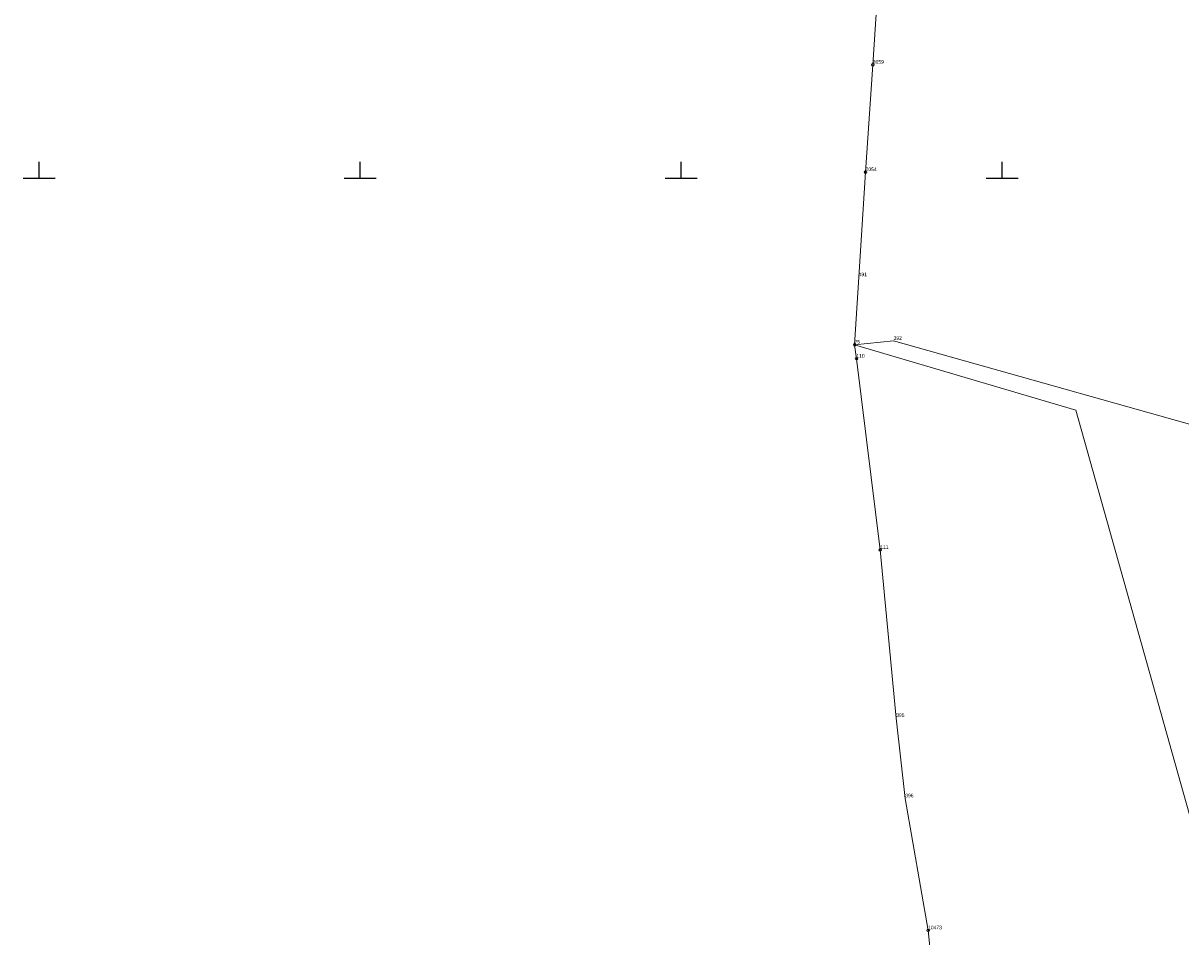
# Model space of a CAD drawing. Header units: metres. Extents: x 5548743 to 5556416, y 5707500 to 5714000.
# Tile 98 of 244: x 5552395 to 5552756, y 5710763 to 5711048. Entities that reach past the tile are written whole.
import ezdxf
from ezdxf.enums import TextEntityAlignment as Align

# ---------------------------------------------------------------- set-up
doc = ezdxf.new("R2010")
doc.units = ezdxf.units.M
doc.linetypes.add('219-1000', pattern=[0])
doc.layers.get('0').update_dxf_attribs({"color": 2, "lineweight": 5})
doc.styles.get("Standard").update_dxf_attribs({"font": 'Working1250', "width": 0.75})

# ---------------------------------------------------------------- blocks, each defined once
blk = doc.blocks.new('203')
at = {"linetype": 'Continuous', "lineweight": 0}
h = blk.add_hatch(color=0, dxfattribs=at)
edge = h.paths.add_edge_path()
edge.add_arc((0, 0), 0.09, 0, 360)
blk = doc.blocks.new('202')
at = {"color": 0, "linetype": 'Continuous', "lineweight": 0}
blk.add_circle((0, 0), 0.4, dxfattribs=at)
blk = doc.blocks.new('RAMKA1000K')
at = {"color": 0}
for p, q in [((400, 0), (400, 5)), ((500, 0), (500, 5)), ((600, 0), (600, 5)), ((700, 0), (700, 5)), ((395, 0), (405, 0)), ((495, 0), (505, 0)), ((595, 0), (605, 0)), ((695, 0), (705, 0))]:
    blk.add_line(p, q, dxfattribs=at)

msp = doc.modelspace()

# ---------------------------------------------------------------- linework, layer by layer
at = {"layer": '218-kontur użytku gruntowego', "color": 3, "linetype": 'CONTINUOUS', "lineweight": 18, "flags": 128}
for points in [[(5552661.9, 5711068.6), (5552659.68, 5711035.28)], [(5552659.68, 5711035.28), (5552657.45, 5711001.82)], [(5552657.45, 5711001.82), (5552655.29, 5710969.06)], [(5552655.29, 5710969.06), (5552654.04, 5710948.04)], [(5552654.04, 5710948.04), (5552666.16, 5710949.22)], [(5552666.16, 5710949.22), (5552654.04, 5710948.04)], [(5552654.04, 5710948.04), (5552722.89, 5710927.6)], [(5552666.16, 5710949.22), (5552781.94, 5710916.66)], [(5552781.94, 5710916.66), (5552666.16, 5710949.22)], [(5552722.89, 5710927.6), (5552762.74, 5710786)]]:
    msp.add_lwpolyline(points, dxfattribs=at)
at = {"layer": '219-działka ewidencyjna', "color": 7, "linetype": '219-1000', "lineweight": 18, "flags": 128}
for points in [[(5552661.9, 5711068.6), (5552659.68, 5711035.28)], [(5552659.68, 5711035.28), (5552657.45, 5711001.82)], [(5552657.45, 5711001.82), (5552655.29, 5710969.06)], [(5552655.29, 5710969.06), (5552654.04, 5710948.04)], [(5552666.16, 5710949.22), (5552654.04, 5710948.04)], [(5552654.04, 5710948.04), (5552654.58, 5710943.69)], [(5552666.16, 5710949.22), (5552781.94, 5710916.66)], [(5552654.58, 5710943.69), (5552662.02, 5710884.07)], [(5552666.97, 5710831.68), (5552662.02, 5710884.07)], [(5552666.97, 5710831.68), (5552669.8, 5710806.61)], [(5552669.8, 5710806.61), (5552676.91, 5710765.48)], [(5552676.91, 5710765.48), (5552683.45, 5710700.25)]]:
    msp.add_lwpolyline(points, dxfattribs=at)

# ---------------------------------------------------------------- block references
at = {"layer": '202-punkt graniczny', "color": 7, "linetype": 'CONTINUOUS', "lineweight": 18}
for p in [(5552659.68, 5711035.28), (5552657.45, 5711001.82), (5552654.04, 5710948.04), (5552654.58, 5710943.69), (5552662.02, 5710884.07), (5552676.91, 5710765.48)]:
    msp.add_blockref('202', p, dxfattribs=at)
at = {"layer": '203-punkt graniczny', "color": 7, "linetype": 'CONTINUOUS', "lineweight": 18}
for p in [(5552655.29, 5710969.06), (5552666.16, 5710949.22), (5552666.97, 5710831.68), (5552669.8, 5710806.61)]:
    msp.add_blockref('203', p, dxfattribs=at)
at = {"layer": 'Wstawianie ramki sekcyjnej z opisem', "color": 7, "linetype": 'CONTINUOUS', "lineweight": 13}
msp.add_blockref('RAMKA1000K', (5552000, 5711000), dxfattribs=at)
msp.add_blockref('RAMKA1000K', (5552000, 5711000), dxfattribs=at)
msp.add_blockref('RAMKA1000K', (5552000, 5711000), dxfattribs=at)
msp.add_blockref('RAMKA1000K', (5552000, 5711000), dxfattribs=at)

# ---------------------------------------------------------------- texts
at = {"layer": '202-punkt graniczny-Atr103', "color": 7, "width": 0.9}
for s, p in [('2059', (5552659.68, 5711035.28)), ('2059', (5552659.68, 5711035.28)), ('2054', (5552657.45, 5711001.82)), ('2054', (5552657.45, 5711001.82)), ('75', (5552654.04, 5710948.04)), ('75', (5552654.04, 5710948.04)), ('110', (5552654.58, 5710943.69)), ('110', (5552654.58, 5710943.69)), ('111', (5552662.02, 5710884.07)), ('111', (5552662.02, 5710884.07)), ('10473', (5552676.91, 5710765.48)), ('10473', (5552676.91, 5710765.48))]:
    msp.add_text(s, height=1.125, dxfattribs=at).set_placement(p, align=Align.BOTTOM_LEFT)
at = {"layer": '203-punkt graniczny-Atr103', "color": 7, "width": 0.9}
for s, p in [('491', (5552655.29, 5710969.06)), ('491', (5552655.29, 5710969.06)), ('392', (5552666.16, 5710949.22)), ('392', (5552666.16, 5710949.22)), ('395', (5552666.97, 5710831.68)), ('395', (5552666.97, 5710831.68)), ('396', (5552669.8, 5710806.61)), ('396', (5552669.8, 5710806.61))]:
    msp.add_text(s, height=1.125, dxfattribs=at).set_placement(p, align=Align.BOTTOM_LEFT)

doc.saveas('drawing.dxf')
